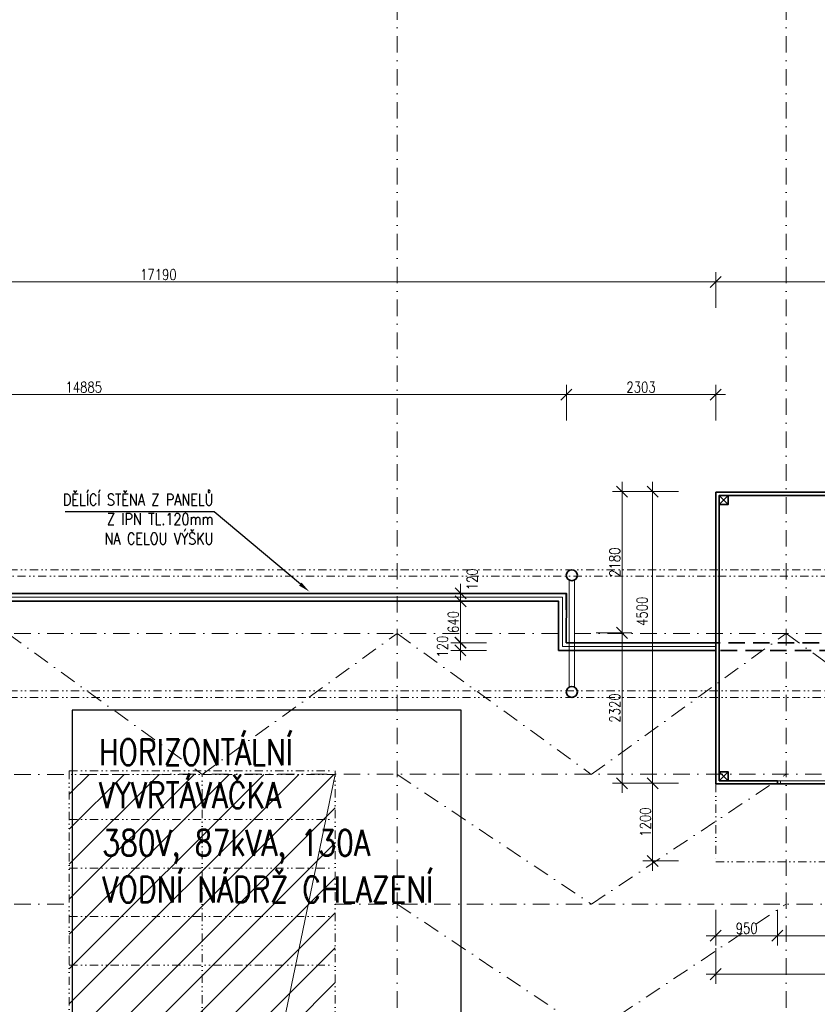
# Model space of a CAD drawing. Header units: millimetres. Extents: x -485339 to 286898, y -1189934 to 1602269.
# Tile 61 of 230: x -133699 to -121400, y -1023142 to -1007952. Entities that reach past the tile are written whole.
import ezdxf
from ezdxf import colors
from ezdxf.entities.mleader import LeaderData, LeaderLine
from ezdxf.math import Vec2, Vec3

# ---------------------------------------------------------------- set-up
doc = ezdxf.new("R2010")
doc.units = ezdxf.units.MM
doc.header["$LTSCALE"] = 10
for name, pattern in [('DASHDOT', [25.4, 12.7, -6.35, 0, -6.35]), ('DASHED', [19.05, 12.7, -6.35]), ('DĚLICÍ2', [15.875, 6.35, -3.175, 0, -3.175, 0, -3.175]), ('ČÁRKOVANÁ', [19.05, 12.7, -6.35]), ('ČÁRKOVANÁ2', [9.525, 6.35, -3.175])]:
    doc.linetypes.add(name, pattern=pattern)
doc.layers.get('Defpoints').update_dxf_attribs({"lineweight": 0})
for name, color, linetype, lineweight in [('N_dveře', 10, 'Continuous', 18), ('N_kóty', 10, 'Continuous', 18), ('N_popis', 10, 'Continuous', 18), ('N_čáry_dělící stěna', 212, 'ČÁRKOVANÁ', 35), ('N_čáry_obv.plášt', 212, 'Continuous', 18), ('N_čáry_obv.plášt_obrys', 212, 'Continuous', 35), ('N_šrary', 10, 'Continuous', 18), ('St_kóty', 132, 'Continuous', 18), ('St_otvory_okna', 40, 'Continuous', 18), ('St_sloupy_konstrukce haly', 5, 'Continuous', 35), ('St_sloupy_opláštění_půdorys', 25, 'Continuous', 35), ('St_čáry_nad', 250, 'DĚLICÍ2', 18), ('St_čáry_obrys', 5, 'Continuous', 35), ('St_čáry_osy', 250, 'DASHDOT', 18), ('St_čáry_plné', 250, 'Continuous', 18), ('St_čáry_pod', 250, 'ČÁRKOVANÁ2', 18)]:
    doc.layers.add(name, color=color, linetype=linetype, lineweight=lineweight)
for name, color, linetype in [('VYBAVENÍ', 222, 'Continuous'), ('VYBAVENÍ_POPIS', 222, 'Continuous'), ('VYBAVENÍ_POŽADAVKY', 200, 'Continuous')]:
    doc.layers.add(name, color=color, linetype=linetype)
doc.styles.get("Standard").update_dxf_attribs({"font": 'simplex.shx', "width": 0.8})
doc.linetypes.add('ZIGZAG', pattern='A,0.00254,-5.08,[131,ltypeshp.shx,S=5.08,R=0,X=-5.08,Y=0],-10.16,[131,ltypeshp.shx,S=5.08,R=180,X=5.08,Y=0],-5.08', length=20.32254)
doc.dimstyles.new('stavebníM100', dxfattribs={"dimtxt": 165, "dimasz": 170, "dimexe": 150, "dimexo": 100, "dimgap": 30, "dimtad": 1, "dimdec": 0, "dimtxsty": 'Standard', "dimblk": 'OBLIQUE', "dimcen": -2.5, "dimdle": 150, "dimclrd": 256, "dimclre": 256, "dimclrt": 256, "dimadec": 4, "dimazin": 0, "dimtfac": 1, "dimtdec": 0, "dimtmove": 2, "dimatfit": 3, "dimldrblk": 'OBLIQUE', "dimfxl": 400, "dimfxlon": 1, "dimlwd": -1, "dimlwe": -1, "dimarcsym": 0})

# ---------------------------------------------------------------- blocks, each defined once
blk = doc.blocks.new('G$CD8A98CDB')
at = {"layer": 'St_sloupy_konstrukce haly', "color": 250, "lineweight": 18, "ltscale": 2}
for points in [[(-825, 0), (825, 0)], [(-825, -80), (825, -80)]]:
    blk.add_lwpolyline(points, dxfattribs=at)
at = {"layer": 'St_sloupy_konstrukce haly', "ltscale": 2}
for centre in [(-900, -40), (900, -40)]:
    blk.add_circle(centre, 85, dxfattribs=at)
blk = doc.blocks.new('G$C7F8F446A')
at = {"layer": 'St_čáry_plné', "color": 0, "linetype": 'ByBlock', "ltscale": 2}
for p, q in [((20055, 4100), (-55, 4100)), ((-55, 0), (20055, 0))]:
    blk.add_line(p, q, dxfattribs=at)
for points in [[(17055, 4100), (17055, 0)], [(17805, 4100), (17805, 0)], [(18555, 4100), (18555, 0)], [(19305, 4100), (19305, 0)], [(20055, 4100), (20055, 0)], [(-55, 2050), (20000, 2050)]]:
    blk.add_lwpolyline(points, dxfattribs=at)
at = {"layer": 'St_čáry_pod', "color": 0, "linetype": 'ByBlock', "ltscale": 2}
blk.add_line((20000, 0), (20000, 4100), dxfattribs=at)
blk = doc.blocks.new('*U5513')
at = {"layer": 'St_čáry_osy', "ltscale": 2}
blk.add_lwpolyline([(-3000, -1000), (-4, 1000), (3000, -1000)], dxfattribs=at)
blk = doc.blocks.new('*U5512')
at = {"layer": 'St_čáry_osy', "ltscale": 2}
for p in [(0, 2000), (0, 0)]:
    blk.add_blockref('*U5513', p, dxfattribs=at)
blk = doc.blocks.new('*U5515')
at = {"layer": 'St_čáry_osy', "ltscale": 2}
blk.add_lwpolyline([(-3950, 8000), (9058, 8000)], dxfattribs=at)
blk = doc.blocks.new('*U5514')
at = {"layer": 'St_čáry_osy', "ltscale": 2}
blk.add_blockref('*U5515', (0, 0), dxfattribs=at)
blk = doc.blocks.new('G$C325A9F68')
at = {"layer": 'St_otvory_okna', "ltscale": 2}
for points in [[(0, 0), (1200, 0), (1200, 50), (0, 50)], [(0, 0), (50, 0), (50, 50), (0, 50)], [(1200, 0), (1150, 0), (1150, 50), (1200, 50)]]:
    blk.add_lwpolyline(points, close=True, dxfattribs=at)
blk = doc.blocks.new('G$C2F820337')
at = {"layer": 'St_sloupy_opláštění_půdorys', "ltscale": 2}
blk.add_lwpolyline([(-70, -70), (70, -70), (70, 70), (-70, 70)], close=True, dxfattribs=at)
for points in [[(-70, 70), (70, -70)], [(70, 70), (-70, -70)]]:
    blk.add_lwpolyline(points, dxfattribs=at)
blk = doc.blocks.new('G$CB69B1554')
at = {"layer": 'St_čáry_nad', "ltscale": 2}
blk.add_lwpolyline([(0, -4500), (0, -5700), (21100, -5700), (22400, -5700), (22400, -3350), (21100, -3350)], dxfattribs=at)
at = {"layer": 'St_čáry_obrys', "ltscale": 2}
for points in [[(0, 0), (21100, 0)], [(0, -4500), (0, 0)], [(50, -50), (21050, -50)], [(50, -4450), (50, -50)], [(0, -4500), (950, -4500), (950, -4500), (950, -4450), (50, -4450)], [(950, -4450), (950, -4500)]]:
    blk.add_lwpolyline(points, dxfattribs=at)
at = {"layer": 'St_otvory_okna', "ltscale": 2}
blk.add_blockref('G$C325A9F68', (950, -4500), dxfattribs=at)
at = {"layer": 'St_sloupy_opláštění_půdorys', "ltscale": 2}
for p in [(120, -120), (120, -4380)]:
    blk.add_blockref('G$C2F820337', p, dxfattribs=at)
blk = doc.blocks.new('_OBLIQUE')
at = {"color": 0, "linetype": 'ByBlock'}
blk.add_line((-0.5, -0.5), (0.5, 0.5), dxfattribs=at)
blk = doc.blocks.new('*D5845')
at = {"layer": 'Defpoints', "color": 0}
for p in [(-122965, -1011997), (-122965, -1013105), (-140155, -1015285)]:
    blk.add_point(p, dxfattribs=at)
at = {"layer": 'St_kóty'}
for p, q in [((-140155, -1012397), (-140155, -1011847)), ((-122965, -1012397), (-122965, -1011847)), ((-140305, -1011997), (-122815, -1011997))]:
    blk.add_line(p, q, dxfattribs=at)
at = {"layer": 'St_kóty', "linetype": 'ByBlock', "xscale": 170, "yscale": 170, "zscale": 170, "rotation": 180}
blk.add_blockref('_OBLIQUE', (-140155, -1011997), dxfattribs=at)
at = {"layer": 'St_kóty', "linetype": 'ByBlock', "xscale": 170, "yscale": 170, "zscale": 170}
blk.add_blockref('_OBLIQUE', (-122965, -1011997), dxfattribs=at)
at = {"layer": 'St_kóty', "insert": (-131560, -1011884), "char_height": 165, "attachment_point": 5}
blk.add_mtext('17190', dxfattribs=at)
blk = doc.blocks.new('*D5846')
at = {"layer": 'Defpoints', "color": 0}
for p in [(-108840, -1011998), (-122965, -1013105), (-108840, -1013155)]:
    blk.add_point(p, dxfattribs=at)
at = {"layer": 'St_kóty'}
for p, q in [((-122965, -1012398), (-122965, -1011848)), ((-108840, -1012398), (-108840, -1011848)), ((-123115, -1011998), (-108690, -1011998))]:
    blk.add_line(p, q, dxfattribs=at)
at = {"layer": 'St_kóty', "linetype": 'ByBlock', "xscale": 170, "yscale": 170, "zscale": 170, "rotation": 180}
blk.add_blockref('_OBLIQUE', (-122965, -1011998), dxfattribs=at)
at = {"layer": 'St_kóty', "linetype": 'ByBlock', "xscale": 170, "yscale": 170, "zscale": 170}
blk.add_blockref('_OBLIQUE', (-108840, -1011998), dxfattribs=at)
at = {"layer": 'St_kóty', "insert": (-115902, -1011885), "char_height": 165, "attachment_point": 5}
blk.add_mtext('14125', dxfattribs=at)
blk = doc.blocks.new('*D5849')
at = {"layer": 'Defpoints', "color": 0}
for p in [(-122965, -1015231), (-123939, -1019731), (-122965, -1019731)]:
    blk.add_point(p, dxfattribs=at)
at = {"layer": 'St_kóty'}
for p, q in [((-123939, -1015081), (-123939, -1019881)), ((-123539, -1015231), (-124089, -1015231)), ((-123539, -1019731), (-124089, -1019731))]:
    blk.add_line(p, q, dxfattribs=at)
at = {"layer": 'St_kóty', "linetype": 'ByBlock', "xscale": 170, "yscale": 170, "zscale": 170}
for p, rotation in [((-123939, -1015231), 90), ((-123939, -1019731), 270)]:
    blk.add_blockref('_OBLIQUE', p, dxfattribs=dict(at, rotation=rotation))
at = {"layer": 'St_kóty', "insert": (-124101, -1017079), "char_height": 165, "attachment_point": 5, "rotation": 90}
blk.add_mtext('4500', dxfattribs=at)
blk = doc.blocks.new('*D5850')
at = {"layer": 'Defpoints', "color": 0}
for p in [(-122965, -1015231), (-125225, -1017411), (-124409, -1017411)]:
    blk.add_point(p, dxfattribs=at)
at = {"layer": 'St_kóty'}
for p, q in [((-124409, -1015081), (-124409, -1017561)), ((-124009, -1015231), (-124559, -1015231)), ((-124809, -1017411), (-124259, -1017411))]:
    blk.add_line(p, q, dxfattribs=at)
at = {"layer": 'St_kóty', "linetype": 'ByBlock', "xscale": 170, "yscale": 170, "zscale": 170}
for p, rotation in [((-124409, -1015231), 90), ((-124409, -1017411), 270)]:
    blk.add_blockref('_OBLIQUE', p, dxfattribs=dict(at, rotation=rotation))
at = {"layer": 'St_kóty', "insert": (-124522, -1016321), "char_height": 165, "attachment_point": 5, "rotation": 90}
blk.add_mtext('2180', dxfattribs=at)
blk = doc.blocks.new('*D5851')
at = {"layer": 'Defpoints', "color": 0}
for p in [(-125225, -1017411), (-124409, -1019731), (-122965, -1019731)]:
    blk.add_point(p, dxfattribs=at)
at = {"layer": 'St_kóty'}
for p, q in [((-124409, -1017261), (-124409, -1019881)), ((-124809, -1017411), (-124259, -1017411)), ((-124009, -1019731), (-124559, -1019731))]:
    blk.add_line(p, q, dxfattribs=at)
at = {"layer": 'St_kóty', "linetype": 'ByBlock', "xscale": 170, "yscale": 170, "zscale": 170}
for p, rotation in [((-124409, -1017411), 90), ((-124409, -1019731), 270)]:
    blk.add_blockref('_OBLIQUE', p, dxfattribs=dict(at, rotation=rotation))
at = {"layer": 'St_kóty', "insert": (-124522, -1018571), "char_height": 165, "attachment_point": 5, "rotation": 90}
blk.add_mtext('2320', dxfattribs=at)
blk = doc.blocks.new('*D5852')
at = {"layer": 'Defpoints', "color": 0}
for p in [(-122965, -1019731), (-122015, -1019731), (-122015, -1022083)]:
    blk.add_point(p, dxfattribs=at)
at = {"layer": 'St_kóty'}
for p, q in [((-122965, -1021683), (-122965, -1022233)), ((-122015, -1021683), (-122015, -1022233)), ((-123115, -1022083), (-121865, -1022083))]:
    blk.add_line(p, q, dxfattribs=at)
at = {"layer": 'St_kóty', "linetype": 'ByBlock', "xscale": 170, "yscale": 170, "zscale": 170, "rotation": 180}
blk.add_blockref('_OBLIQUE', (-122965, -1022083), dxfattribs=at)
at = {"layer": 'St_kóty', "linetype": 'ByBlock', "xscale": 170, "yscale": 170, "zscale": 170}
blk.add_blockref('_OBLIQUE', (-122015, -1022083), dxfattribs=at)
at = {"layer": 'St_kóty', "insert": (-122490, -1021970), "char_height": 165, "attachment_point": 5}
blk.add_mtext('950', dxfattribs=at)
blk = doc.blocks.new('*D5853')
at = {"layer": 'Defpoints', "color": 0}
for p in [(-118415, -1019706), (-122015, -1019731), (-118415, -1022083)]:
    blk.add_point(p, dxfattribs=at)
at = {"layer": 'St_kóty'}
for p, q in [((-122015, -1021683), (-122015, -1022233)), ((-118415, -1021683), (-118415, -1022233)), ((-122165, -1022083), (-120738, -1022083)), ((-118265, -1022083), (-119691, -1022083))]:
    blk.add_line(p, q, dxfattribs=at)
at = {"layer": 'St_kóty', "linetype": 'ByBlock', "xscale": 170, "yscale": 170, "zscale": 170, "rotation": 180}
blk.add_blockref('_OBLIQUE', (-122015, -1022083), dxfattribs=at)
at = {"layer": 'St_kóty', "linetype": 'ByBlock', "xscale": 170, "yscale": 170, "zscale": 170}
blk.add_blockref('_OBLIQUE', (-118415, -1022083), dxfattribs=at)
at = {"layer": 'St_kóty', "insert": (-120215, -1022083), "char_height": 165, "attachment_point": 5}
blk.add_mtext('3600\\P1750(950)', dxfattribs=at)
blk = doc.blocks.new('*D5863')
at = {"layer": 'Defpoints', "color": 0}
for p in [(-122965, -1019731), (-101865, -1019731), (-101865, -1022677)]:
    blk.add_point(p, dxfattribs=at)
at = {"layer": 'St_kóty'}
for p, q in [((-122965, -1022277), (-122965, -1022827)), ((-101865, -1022277), (-101865, -1022827)), ((-123115, -1022677), (-101715, -1022677))]:
    blk.add_line(p, q, dxfattribs=at)
at = {"layer": 'St_kóty', "linetype": 'ByBlock', "xscale": 170, "yscale": 170, "zscale": 170, "rotation": 180}
blk.add_blockref('_OBLIQUE', (-122965, -1022677), dxfattribs=at)
at = {"layer": 'St_kóty', "linetype": 'ByBlock', "xscale": 170, "yscale": 170, "zscale": 170}
blk.add_blockref('_OBLIQUE', (-101865, -1022677), dxfattribs=at)
at = {"layer": 'St_kóty', "insert": (-112415, -1022564), "char_height": 165, "attachment_point": 5}
blk.add_mtext('21100', dxfattribs=at)
blk = doc.blocks.new('*D5866')
at = {"layer": 'Defpoints', "color": 0}
for p in [(-122965, -1019731), (-123939, -1020931), (-122965, -1020931)]:
    blk.add_point(p, dxfattribs=at)
at = {"layer": 'St_kóty'}
for p, q in [((-123939, -1019581), (-123939, -1021081)), ((-123539, -1019731), (-124089, -1019731)), ((-123539, -1020931), (-124089, -1020931))]:
    blk.add_line(p, q, dxfattribs=at)
at = {"layer": 'St_kóty', "linetype": 'ByBlock', "xscale": 170, "yscale": 170, "zscale": 170}
for p, rotation in [((-123939, -1019731), 90), ((-123939, -1020931), 270)]:
    blk.add_blockref('_OBLIQUE', p, dxfattribs=dict(at, rotation=rotation))
at = {"layer": 'St_kóty', "insert": (-124051, -1020331), "char_height": 165, "attachment_point": 5, "rotation": 90}
blk.add_mtext('1200', dxfattribs=at)
blk = doc.blocks.new('*D7332')
at = {"layer": 'Defpoints', "color": 0}
for p in [(-125268, -1013735), (-140153, -1016803), (-125268, -1016803)]:
    blk.add_point(p, dxfattribs=at)
at = {"layer": 'N_kóty'}
for p, q in [((-140153, -1014135), (-140153, -1013585)), ((-125268, -1014135), (-125268, -1013585)), ((-140303, -1013735), (-125118, -1013735))]:
    blk.add_line(p, q, dxfattribs=at)
at = {"layer": 'N_kóty', "linetype": 'ByBlock', "xscale": 170, "yscale": 170, "zscale": 170, "rotation": 180}
blk.add_blockref('_OBLIQUE', (-140153, -1013735), dxfattribs=at)
at = {"layer": 'N_kóty', "linetype": 'ByBlock', "xscale": 170, "yscale": 170, "zscale": 170}
blk.add_blockref('_OBLIQUE', (-125268, -1013735), dxfattribs=at)
at = {"layer": 'N_kóty', "insert": (-132711, -1013622), "char_height": 165, "attachment_point": 5}
blk.add_mtext('14885', dxfattribs=at)
blk = doc.blocks.new('*D7333')
at = {"layer": 'Defpoints', "color": 0}
for p in [(-122965, -1013735), (-122965, -1015243), (-125268, -1016803)]:
    blk.add_point(p, dxfattribs=at)
at = {"layer": 'N_kóty'}
for p, q in [((-125268, -1014135), (-125268, -1013585)), ((-122965, -1014135), (-122965, -1013585)), ((-125418, -1013735), (-122815, -1013735))]:
    blk.add_line(p, q, dxfattribs=at)
at = {"layer": 'N_kóty', "xscale": 170, "yscale": 170, "zscale": 170, "rotation": 180}
blk.add_blockref('_OBLIQUE', (-125268, -1013735), dxfattribs=at)
at = {"layer": 'N_kóty', "xscale": 170, "yscale": 170, "zscale": 170}
blk.add_blockref('_OBLIQUE', (-122965, -1013735), dxfattribs=at)
at = {"layer": 'N_kóty', "insert": (-124117, -1013622), "char_height": 165, "attachment_point": 5}
blk.add_mtext('2303', dxfattribs=at)
blk = doc.blocks.new('*D7334')
at = {"layer": 'Defpoints', "color": 0}
for p in [(-126902, -1017563), (-122965, -1017563), (-122965, -1017683)]:
    blk.add_point(p, dxfattribs=at)
at = {"layer": 'N_kóty'}
for p, q in [((-126902, -1017833), (-126902, -1017413)), ((-126502, -1017563), (-127052, -1017563)), ((-126502, -1017683), (-127052, -1017683))]:
    blk.add_line(p, q, dxfattribs=at)
at = {"layer": 'N_kóty', "linetype": 'ByBlock', "xscale": 170, "yscale": 170, "zscale": 170}
for p, rotation in [((-126902, -1017563), 90), ((-126902, -1017683), 270)]:
    blk.add_blockref('_OBLIQUE', p, dxfattribs=dict(at, rotation=rotation))
at = {"layer": 'N_kóty', "insert": (-127180, -1017623), "char_height": 165, "attachment_point": 5, "rotation": 90}
blk.add_mtext('120', dxfattribs=at)
blk = doc.blocks.new('*D7335')
at = {"layer": 'Defpoints', "color": 0}
for p in [(-126901, -1016923), (-125388, -1016923), (-122965, -1017563)]:
    blk.add_point(p, dxfattribs=at)
at = {"layer": 'N_kóty'}
for p, q in [((-126901, -1017713), (-126901, -1016773)), ((-126501, -1016923), (-127051, -1016923)), ((-126501, -1017563), (-127051, -1017563))]:
    blk.add_line(p, q, dxfattribs=at)
at = {"layer": 'N_kóty', "linetype": 'ByBlock', "xscale": 170, "yscale": 170, "zscale": 170}
for p, rotation in [((-126901, -1016923), 90), ((-126901, -1017563), 270)]:
    blk.add_blockref('_OBLIQUE', p, dxfattribs=dict(at, rotation=rotation))
at = {"layer": 'N_kóty', "insert": (-127013, -1017243), "char_height": 165, "attachment_point": 5, "rotation": 90}
blk.add_mtext('640', dxfattribs=at)
blk = doc.blocks.new('*D7336')
at = {"layer": 'Defpoints', "color": 0}
for p in [(-126901, -1016803), (-125268, -1016803), (-125388, -1016923)]:
    blk.add_point(p, dxfattribs=at)
at = {"layer": 'N_kóty'}
for p, q in [((-126901, -1017073), (-126901, -1016653)), ((-126501, -1016803), (-127051, -1016803)), ((-126501, -1016923), (-127051, -1016923))]:
    blk.add_line(p, q, dxfattribs=at)
at = {"layer": 'N_kóty', "linetype": 'ByBlock', "xscale": 170, "yscale": 170, "zscale": 170}
for p, rotation in [((-126901, -1016803), 90), ((-126901, -1016923), 270)]:
    blk.add_blockref('_OBLIQUE', p, dxfattribs=dict(at, rotation=rotation))
at = {"layer": 'N_kóty', "insert": (-126721, -1016585), "char_height": 165, "attachment_point": 5, "rotation": 90}
blk.add_mtext('120', dxfattribs=at)

msp = doc.modelspace()

# ---------------------------------------------------------------- hatches: boundary and pattern name
at = {"layer": 'N_šrary', "linetype": 'DASHED'}
h = msp.add_hatch(dxfattribs=at)
h.set_pattern_fill('ANSI31', color=256, scale=120)
h.set_pattern_definition([(45, (12000, -425057.46), (-269.40768, 269.40768), [])])
h.paths.add_polyline_path([(-132934.2, -1039594.2), (-128834.1, -1039593.6), (-128834.2, -1019594.2), (-132934.2, -1019594.2)])

# ---------------------------------------------------------------- linework, layer by layer
at = {"layer": 'N_popis'}
msp.add_lwpolyline([(-128834.2, -1019594.2), (-132934.2, -1039394.2)], dxfattribs=at)
at = {"layer": 'N_čáry_dělící stěna', "ltscale": 2}
for points in [[(-140254.9, -1016802.8), (-125269.9, -1016802.8)], [(-125269.9, -1016802.8), (-125269.9, -1017562.9)], [(-140254.9, -1016922.8), (-125389.9, -1016922.8)], [(-125389.9, -1016922.8), (-125389.9, -1017682.9)], [(-59269.9, -1017562.9), (-125269.9, -1017562.9)], [(-59389.9, -1017682.9), (-125389.9, -1017682.9)]]:
    msp.add_lwpolyline(points, dxfattribs=at)
at = {"layer": 'N_čáry_obv.plášt', "linetype": 'ZIGZAG'}
msp.add_lwpolyline([(-122964.9, -1017622.9), (-125329.9, -1017622.9), (-125329.9, -1016862.8), (-140254.9, -1016862.7)], dxfattribs=at)
at = {"layer": 'N_čáry_obv.plášt_obrys'}
for points in [[(-122964.9, -1017562.9), (-125269.9, -1017562.9), (-125268.2, -1016802.7), (-140253.2, -1016802.7)], [(-122964.9, -1017682.9), (-125389.9, -1017682.9), (-125388.2, -1016922.7), (-140253.2, -1016922.7)]]:
    msp.add_lwpolyline(points, dxfattribs=at)
at = {"layer": 'St_čáry_nad', "ltscale": 2}
for points in [[(-43825.2, -1016437.6), (-139879.9, -1016437.6)], [(-46557.7, -1016537.6), (-139879.9, -1016537.6)], [(-43825.2, -1018307.6), (-139879.9, -1018307.6)], [(-43825.2, -1018407.6), (-139879.9, -1018407.6)]]:
    msp.add_lwpolyline(points, dxfattribs=at)
at = {"layer": 'St_čáry_obrys'}
for p, q in [((-122964.9, -1017420.4), (-122964.9, -1019742.9)), ((-122964.9, -1019742.9), (-101864.9, -1019742.9))]:
    msp.add_line(p, q, dxfattribs=at)
at = {"layer": 'St_čáry_osy', "ltscale": 2}
for points in [[(-127879.9, -1059777.6), (-127879.9, -992785.6)], [(-121879.9, -1059777.6), (-121879.9, -992785.6)], [(-139879.9, -1017422.6), (-43825.2, -1017409.8)], [(-133879.9, -1017422.6), (-130884.2, -1019595.1), (-127879.9, -1017422.6)], [(-127879.9, -1017422.6), (-124884.2, -1019595.1), (-121879.9, -1017422.6)], [(-121879.9, -1017422.6), (-118884.2, -1019595.1), (-115879.9, -1017422.6)], [(-139879.9, -1019595.1), (-43825.2, -1019582.3)], [(-139879.9, -1021595.1), (-132934.2, -1021595.1)]]:
    msp.add_lwpolyline(points, dxfattribs=at)
at = {"layer": 'VYBAVENÍ'}
msp.add_lwpolyline([(-132890, -1024603.5), (-126890, -1024603.5), (-126890, -1018603.5), (-132890, -1018603.5)], close=True, dxfattribs=at)

# ---------------------------------------------------------------- block references
at = {"layer": 'N_dveře', "ltscale": 2}
msp.add_blockref('G$CB69B1554', (-122964.9, -1015242.9), dxfattribs=at)
at = {"layer": 'St_sloupy_konstrukce haly', "ltscale": 2, "rotation": 90}
msp.add_blockref('G$CD8A98CDB', (-125224.9, -1017422.6), dxfattribs=at)
at = {"layer": 'St_čáry_nad', "ltscale": 2, "rotation": 90}
msp.add_blockref('G$C7F8F446A', (-128834.2, -1039594.2), dxfattribs=at)
at = {"layer": 'St_čáry_osy', "ltscale": 2, "xscale": -1, "rotation": 180}
msp.add_blockref('*U5512', (-124879.9, -1020595.1), dxfattribs=at)
at = {"layer": 'St_čáry_osy', "ltscale": 2}
msp.add_blockref('*U5514', (-124884.2, -1029595.1), dxfattribs=at)

# ---------------------------------------------------------------- texts
at = {"layer": 'VYBAVENÍ_POPIS', "width": 0.8}
for s, p in [('HORIZONTÁLNÍ', (-132478.7, -1019451.6)), ('VYVRTÁVAČKA', (-132478.7, -1020115.2))]:
    msp.add_text(s, height=400, dxfattribs=at).set_placement(p)
at = {"layer": 'VYBAVENÍ_POŽADAVKY', "width": 0.8}
for s, p in [('380V, 87kVA, 130A', (-132426.6, -1020849.9)), ('VODNÍ NÁDRŽ CHLAZENÍ', (-132426.6, -1021568.9))]:
    msp.add_text(s, height=400, dxfattribs=at).set_placement(p)

# ---------------------------------------------------------------- dimensions: what is measured, and where the dimension line sits
at = {"layer": 'N_kóty'}
for base, p1, p2, picture, middle in [((-125268.2, -1013735), (-140153.2, -1016802.7), (-125268.2, -1016802.7), '*D7332', (-132710.7, -1013622.5)), ((-122964.9, -1013735), (-125268.2, -1016802.7), (-122964.9, -1015242.9), '*D7333', (-124116.6, -1013622.5))]:
    dim = msp.add_linear_dim(base=base, p1=p1, p2=p2, dimstyle='stavebníM100', dxfattribs=at)
    dim.commit()
    dim.dimension.update_dxf_attribs({"geometry": picture, "text_midpoint": middle})
dim = msp.add_linear_dim(base=(-126900.8, -1016802.7), p1=(-125388.2, -1016922.7), p2=(-125268.2, -1016802.7), angle=90, dimstyle='stavebníM100', dxfattribs=at)
dim.commit()
dim.dimension.update_dxf_attribs({"geometry": '*D7336', "text_midpoint": (-126721.1, -1016584.6), "dimtype": 160})
for base, p1, p2, picture, middle in [((-126900.8, -1016922.7), (-122964.9, -1017562.9), (-125388.2, -1016922.7), '*D7335', (-127013.3, -1017242.8)), ((-126902.4, -1017562.9), (-122964.9, -1017682.9), (-122964.9, -1017562.9), '*D7334', (-127179.9, -1017622.9))]:
    dim = msp.add_linear_dim(base=base, p1=p1, p2=p2, angle=90, dimstyle='stavebníM100', dxfattribs=at)
    dim.commit()
    dim.dimension.update_dxf_attribs({"geometry": picture, "text_midpoint": middle})
at = {"layer": 'St_kóty'}
for base, p1, p2, picture, middle in [((-122964.9, -1011997), (-140154.9, -1015284.7), (-122964.9, -1013105), '*D5845', (-131559.9, -1011884.5)), ((-108839.9, -1011998), (-122964.9, -1013105), (-108839.9, -1013155), '*D5846', (-115902.4, -1011885.5)), ((-122014.9, -1022082.8), (-122964.9, -1019731.2), (-122014.9, -1019731.2), '*D5852', (-122489.9, -1021970.3)), ((-101864.9, -1022676.8), (-122964.9, -1019731.2), (-101864.9, -1019731.2), '*D5863', (-112414.9, -1022564.3))]:
    dim = msp.add_linear_dim(base=base, p1=p1, p2=p2, dimstyle='stavebníM100', dxfattribs=at)
    dim.commit()
    dim.dimension.update_dxf_attribs({"geometry": picture, "text_midpoint": middle})
for base, p1, p2, picture, middle in [((-124409.4, -1017410.9), (-122964.9, -1015231.2), (-125224.9, -1017410.9), '*D5850', (-124521.9, -1016321)), ((-124409.4, -1019731.2), (-125224.9, -1017410.9), (-122964.9, -1019731.2), '*D5851', (-124521.9, -1018571)), ((-123938.6, -1020931.2), (-122964.9, -1019731.2), (-122964.9, -1020931.2), '*D5866', (-124051.1, -1020331.2))]:
    dim = msp.add_linear_dim(base=base, p1=p1, p2=p2, angle=90, dimstyle='stavebníM100', dxfattribs=at)
    dim.commit()
    dim.dimension.update_dxf_attribs({"geometry": picture, "text_midpoint": middle})
dim = msp.add_linear_dim(base=(-123938.6, -1019731.2), p1=(-122964.9, -1015231.2), p2=(-122964.9, -1019731.2), angle=90, dimstyle='stavebníM100', dxfattribs=at)
dim.commit()
dim.dimension.update_dxf_attribs({"geometry": '*D5849', "text_midpoint": (-124100.6, -1017079.3), "dimtype": 160})
dim = msp.add_linear_dim(base=(-118414.9, -1022082.8), p1=(-122014.9, -1019731.2), p2=(-118414.9, -1019706.2), text='<>\\P1750(950)', dimstyle='stavebníM100', override={"dimtxsty": 'Standard'}, dxfattribs=at)
dim.commit()
dim.dimension.update_dxf_attribs({"geometry": '*D5853', "text_midpoint": (-120214.9, -1022082.8), "dimtype": 160})

# ---------------------------------------------------------------- leaders
at = {"layer": 'N_popis'}
ml = msp.add_multileader_mtext('Standard', dxfattribs=at)
ml.set_content('DĚLÍCÍ STĚNA Z PANELŮ\\PZ IPN TL.120mm\\PNA CELOU VÝŠKU')
ml.set_leader_properties()
ml.build(insert=Vec2(0, 0))
ml.multileader.update_dxf_attribs({"text_left_attachment_type": 6, "text_right_attachment_type": 6, "arrow_head_size": 180})
ctx = ml.context
ctx.base_point, ctx.char_height, ctx.arrow_head_size, ctx.plane_origin = Vec3(-133367.4, -1015544.5), 180, 180, Vec3(-129923.4, -1014580.1)
ctx.left_attachment, ctx.right_attachment, ctx.text_align_type = 6, 6, 2
notes = []
notes.append((ctx, [(0, (1, 1, 0), (-130701.7, -1015544.5), (-1, 0), 8, [(0, [(-129233.3, -1016774.6)], 0, [])])]))
ctx.mtext.insert, ctx.mtext.alignment, ctx.mtext.flow_direction = Vec3(-130711.7, -1015266.8), 3, 5
for ctx, leaders in notes:
    for number, flags, end, landing, length, lines in leaders:
        leader = LeaderData()
        leader.index, (leader.has_last_leader_line, leader.has_dogleg_vector, leader.attachment_direction) = number, flags
        leader.last_leader_point, leader.dogleg_vector, leader.dogleg_length = Vec3(end), Vec3(landing), length
        for number, points, colour, breaks in lines:
            line = LeaderLine()
            line.index, line.vertices, line.color, line.breaks = number, Vec3.list(points), colors.encode_raw_color(colour), breaks
            leader.lines.append(line)
        ctx.leaders.append(leader)

doc.saveas('drawing.dxf')
